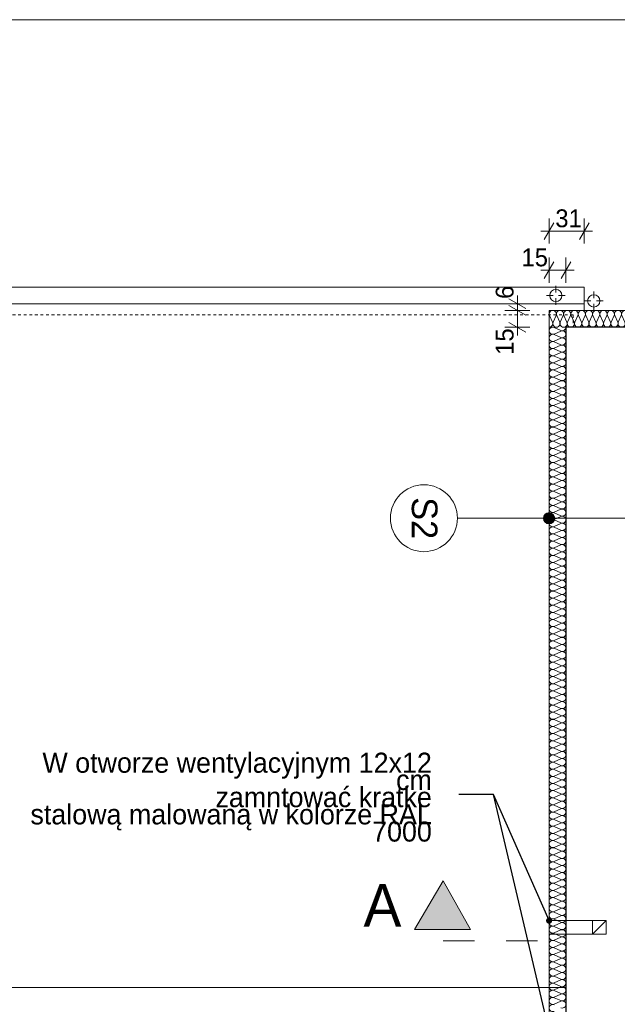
# Model space of a CAD drawing. Extents: x -547885 to -186295, y -25370 to 156194.
# Tile 204 of 256: x -493845 to -488487, y 74868 to 83694. Entities that reach past the tile are written whole.
import ezdxf

# ---------------------------------------------------------------- set-up
doc = ezdxf.new("R2010")
doc.units = 0
doc.header["$MEASUREMENT"] = 0
doc.linetypes.add('Dashed', pattern=[564.444447, 282.222223, -282.222223])
doc.linetypes.add('Hidden Line', pattern=[50, 25, -25])
for name, color, linetype in [('Arch ocieplenie', 7, 'Continuous'), ('Arch opisy', 7, 'Continuous'), ('INWENT WYMIARY', 7, 'Continuous')]:
    doc.layers.add(name, color=color, linetype=linetype)
doc.layers.add('Arch ocieplenie_Nr_Pióra__44', color=7, linetype='Continuous', lineweight=9, true_color=0x029e21)
doc.layers.add('Arch wykończenie_Nr_Pióra__3', color=7, linetype='Continuous', lineweight=18, true_color=0xff6600)
for name, color, linetype, lineweight in [('Arch opisy_Nr_Pióra__1', 7, 'Continuous', 25), ('Arch opisy_Nr_Pióra__21', 7, 'Continuous', 9), ('ARCH TABELA_Nr_Pióra__21', 7, 'Continuous', 9), ('INWENT DACH_Nr_Pióra__21', 7, 'Continuous', 9), ('INWENT OPISY_Nr_Pióra__21', 7, 'Continuous', 9), ('INWENT OPISY_Nr_Pióra__41', 7, 'Continuous', 15), ('INWENT RURY SPUSTOWE_Nr_Pióra__21', 7, 'Continuous', 9), ('INWENT WYMIARY_Nr_Pióra__21', 7, 'Continuous', 9), ('INWENT.ŚCIANY_Nr_Pióra__1', 7, 'Continuous', 25), ('INWENT.ŚCIANY_Nr_Pióra__21', 7, 'Continuous', 9), ('Istniejące kominy_Nr_Pióra__21', 7, 'Continuous', 9)]:
    doc.layers.add(name, color=color, linetype=linetype, lineweight=lineweight)
doc.styles.add('GENERATED_STYLE_2', font='txt')
doc.styles.add('GENERATED_STYLE_5', font='txt')
doc.styles.add('GENERATED_STYLE_7', font='txt')
doc.dimstyles.new('GENERATED_STYLE__13', dxfattribs={"dimtxt": 0.18, "dimasz": 109.44, "dimexe": 0.18, "dimexo": 0.0625, "dimgap": 0.09, "dimtad": 0, "dimtih": 1, "dimtoh": 1, "dimdec": 4, "dimzin": 0, "dimdsep": 46, "dimcen": 0.09, "dimadec": 0, "dimazin": 0, "dimtfac": 1, "dimtdec": 4, "dimtmove": 0, "dimatfit": 3, "dimldrblk": 'ARROWHEAD_11', "dimfxl": 0, "dimtolj": 1, "dimtzin": 0, "dimarcsym": 0})
doc.dimstyles.new('GENERATED_STYLE__5', dxfattribs={"dimtxt": 160.000002, "dimasz": 114, "dimexe": 0.18, "dimexo": 0, "dimgap": 0.09, "dimtad": 1, "dimtih": 1, "dimtoh": 1, "dimdec": 0, "dimlfac": 0.1, "dimzin": 0, "dimdsep": 46, "dimtxsty": 'GENERATED_STYLE_2', "dimblk": 'ARROWHEAD_2', "dimblk1": 'ARROWHEAD_2', "dimblk2": 'ARROWHEAD_2', "dimcen": 0.09, "dimclrd": 7, "dimclre": 7, "dimclrt": 7, "dimazin": 0, "dimtfac": 1, "dimtdec": 4, "dimtmove": 0, "dimatfit": 3, "dimfxl": 0, "dimtolj": 1, "dimtzin": 0, "dimarcsym": 0})
doc.dimstyles.new('GENERATED_STYLE__7', dxfattribs={"dimtxt": 160.000002, "dimasz": 114, "dimexe": 0.18, "dimexo": 0, "dimgap": 0.09, "dimtad": 1, "dimdec": 0, "dimlfac": 0.1, "dimzin": 0, "dimdsep": 46, "dimtxsty": 'GENERATED_STYLE_2', "dimblk": 'ARROWHEAD_2', "dimblk1": 'ARROWHEAD_2', "dimblk2": 'ARROWHEAD_2', "dimcen": 0.09, "dimclrd": 7, "dimclre": 7, "dimclrt": 7, "dimazin": 0, "dimtfac": 1, "dimtdec": 4, "dimtmove": 0, "dimatfit": 3, "dimfxl": 0, "dimtolj": 1, "dimtzin": 0, "dimarcsym": 0})

# ---------------------------------------------------------------- blocks, each defined once
blk = doc.blocks.new('Izolacja cieplna 14_212', base_point=(-488948.3, 68857.6))
at = {"layer": 'Arch ocieplenie_Nr_Pióra__44', "linetype": 'Continuous'}
for p, q in [((-488993, 80908.4), (-489053.6, 80934.9)), ((-489053.6, 80876.4), (-488993, 80903)), ((-488993, 80844.4), (-489053.6, 80871)), ((-489053.6, 80812.5), (-488993, 80839.1)), ((-488993, 80780.5), (-489053.6, 80807.1)), ((-489053.6, 80748.6), (-488993, 80775.2)), ((-488993, 80716.6), (-489053.6, 80743.2)), ((-489053.6, 80684.7), (-488993, 80711.2)), ((-488993, 80652.7), (-489053.6, 80679.3)), ((-489053.6, 80620.7), (-488993, 80647.3)), ((-488993, 80588.8), (-489053.6, 80615.4)), ((-489053.6, 80556.8), (-488993, 80583.4)), ((-488993, 80524.9), (-489053.6, 80551.5)), ((-489053.6, 80492.9), (-488993, 80519.5)), ((-488993, 80461), (-489053.6, 80487.5)), ((-489053.6, 80429), (-488993, 80455.6)), ((-488993, 80397), (-489053.6, 80423.6)), ((-489053.6, 80365.1), (-488993, 80391.7)), ((-488993, 80333.1), (-489053.6, 80359.7)), ((-489053.6, 80301.2), (-488993, 80327.8)), ((-488993, 80269.2), (-489053.6, 80295.8)), ((-489053.6, 80237.2), (-488993, 80263.8)), ((-488993, 80205.3), (-489053.6, 80231.9)), ((-489053.6, 80173.3), (-488993, 80199.9)), ((-488993, 80141.4), (-489053.6, 80168)), ((-489053.6, 80109.4), (-488993, 80136)), ((-488993, 80077.5), (-489053.6, 80104)), ((-489053.6, 80045.5), (-488993, 80072.1)), ((-488993, 80013.5), (-489053.6, 80040.1)), ((-489053.6, 79981.6), (-488993, 80008.2)), ((-488993, 79949.6), (-489053.6, 79976.2)), ((-489053.6, 79917.7), (-488993, 79944.3)), ((-488993, 79885.7), (-489053.6, 79912.3)), ((-489053.6, 79853.8), (-488993, 79880.3)), ((-488993, 79821.8), (-489053.6, 79848.4)), ((-489053.6, 79789.8), (-488993, 79816.4)), ((-488993, 79757.9), (-489053.6, 79784.5)), ((-489053.6, 79725.9), (-488993, 79752.5)), ((-488993, 79694), (-489053.6, 79720.6)), ((-489053.6, 79662), (-488993, 79688.6)), ((-488993, 79630.1), (-489053.6, 79656.6)), ((-489053.6, 79598.1), (-488993, 79624.7)), ((-488993, 79566.1), (-489053.6, 79592.7)), ((-489053.6, 79534.2), (-488993, 79560.8)), ((-488993, 79502.2), (-489053.6, 79528.8)), ((-489053.6, 79470.3), (-488993, 79496.9)), ((-488993, 79438.3), (-489053.6, 79464.9)), ((-489053.6, 79406.3), (-488993, 79432.9)), ((-488993, 79374.4), (-489053.6, 79401)), ((-489053.6, 79342.4), (-488993, 79369)), ((-488993, 79310.5), (-489053.6, 79337.1)), ((-489053.6, 79278.5), (-488993, 79305.1)), ((-488993, 79246.6), (-489053.6, 79273.1)), ((-489053.6, 79214.6), (-488993, 79241.2)), ((-488993, 79182.6), (-489053.6, 79209.2)), ((-489053.6, 79150.7), (-488993, 79177.3)), ((-488993, 79118.7), (-489053.6, 79145.3)), ((-489053.6, 79086.8), (-488993, 79113.4)), ((-488993, 79054.8), (-489053.6, 79081.4)), ((-489053.6, 79022.9), (-488993, 79049.4)), ((-488993, 78990.9), (-489053.6, 79017.5)), ((-489053.6, 78958.9), (-488993, 78985.5)), ((-488993, 78927), (-489053.6, 78953.6)), ((-489053.6, 78895), (-488993, 78921.6)), ((-488993, 78863.1), (-489053.6, 78889.7)), ((-489053.6, 78831.1), (-488993, 78857.7)), ((-488993, 78799.2), (-489053.6, 78825.7)), ((-489053.6, 78767.2), (-488993, 78793.8)), ((-488993, 78735.2), (-489053.6, 78761.8)), ((-489053.6, 78703.3), (-488993, 78729.9)), ((-488993, 78671.3), (-489053.6, 78697.9)), ((-489053.6, 78639.4), (-488993, 78666)), ((-488993, 78607.4), (-489053.6, 78634)), ((-489053.6, 78575.4), (-488993, 78602)), ((-488993, 78543.5), (-489053.6, 78570.1)), ((-489053.6, 78511.5), (-488993, 78538.1)), ((-488993, 78479.6), (-489053.6, 78506.2)), ((-489053.6, 78447.6), (-488993, 78474.2)), ((-488993, 78415.7), (-489053.6, 78442.2)), ((-489053.6, 78383.7), (-488993, 78410.3)), ((-488993, 78351.7), (-489053.6, 78378.3)), ((-489053.6, 78319.8), (-488993, 78346.4)), ((-488993, 78287.8), (-489053.6, 78314.4)), ((-489053.6, 78255.9), (-488993, 78282.5)), ((-488993, 78223.9), (-489053.6, 78250.5)), ((-489053.6, 78192), (-488993, 78218.5)), ((-488993, 78160), (-489053.6, 78186.6)), ((-489053.6, 78128), (-488993, 78154.6)), ((-488993, 78096.1), (-489053.6, 78122.7)), ((-489053.6, 78064.1), (-488993, 78090.7)), ((-488993, 78032.2), (-489053.6, 78058.8)), ((-489053.6, 78000.2), (-488993, 78026.8)), ((-488993, 77968.3), (-489053.6, 77994.8)), ((-489053.6, 77936.3), (-488993, 77962.9)), ((-488993, 77904.3), (-489053.6, 77930.9)), ((-489053.6, 77872.4), (-488993, 77899)), ((-488993, 77840.4), (-489053.6, 77867)), ((-489053.6, 77808.5), (-488993, 77835.1)), ((-488993, 77776.5), (-489053.6, 77803.1)), ((-489053.6, 77744.5), (-488993, 77771.1)), ((-488993, 77712.6), (-489053.6, 77739.2)), ((-489053.6, 77680.6), (-488993, 77707.2)), ((-488993, 77648.7), (-489053.6, 77675.3)), ((-489053.6, 77616.7), (-488993, 77643.3)), ((-488993, 77584.8), (-489053.6, 77611.3)), ((-489053.6, 77552.8), (-488993, 77579.4)), ((-488993, 77520.8), (-489053.6, 77547.4)), ((-489053.6, 77488.9), (-488993, 77515.5)), ((-488993, 77456.9), (-489053.6, 77483.5)), ((-489053.6, 77425), (-488993, 77451.6)), ((-488993, 77393), (-489053.6, 77419.6)), ((-489053.6, 77361.1), (-488993, 77387.6)), ((-488993, 77329.1), (-489053.6, 77355.7)), ((-489053.6, 77297.1), (-488993, 77323.7)), ((-488993, 77265.2), (-489053.6, 77291.8)), ((-489053.6, 77233.2), (-488993, 77259.8)), ((-488993, 77201.3), (-489053.6, 77227.9)), ((-489053.6, 77169.3), (-488993, 77195.9)), ((-488993, 77137.4), (-489053.6, 77163.9)), ((-489053.6, 77105.4), (-488993, 77132)), ((-488993, 77073.4), (-489053.6, 77100)), ((-489053.6, 77041.5), (-488993, 77068.1)), ((-488993, 77009.5), (-489053.6, 77036.1)), ((-489053.6, 76977.6), (-488993, 77004.2)), ((-488993, 76945.6), (-489053.6, 76972.2)), ((-489053.6, 76913.6), (-488993, 76940.2)), ((-488993, 76881.7), (-489053.6, 76908.3)), ((-489053.6, 76849.7), (-488993, 76876.3)), ((-488993, 76817.8), (-489053.6, 76844.4)), ((-489053.6, 76785.8), (-488993, 76812.4)), ((-488993, 76753.9), (-489053.6, 76780.4)), ((-489053.6, 76721.9), (-488993, 76748.5)), ((-488993, 76689.9), (-489053.6, 76716.5)), ((-489053.6, 76658), (-488993, 76684.6)), ((-488993, 76626), (-489053.6, 76652.6)), ((-489053.6, 76594.1), (-488993, 76620.7)), ((-488993, 76562.1), (-489053.6, 76588.7)), ((-489053.6, 76530.2), (-488993, 76556.7)), ((-488993, 76498.2), (-489053.6, 76524.8)), ((-489053.6, 76466.2), (-488993, 76492.8)), ((-488993, 76434.3), (-489053.6, 76460.9)), ((-489053.6, 76402.3), (-488993, 76428.9)), ((-488993, 76370.4), (-489053.6, 76397)), ((-489053.6, 76338.4), (-488993, 76365)), ((-488993, 76306.5), (-489053.6, 76333)), ((-489053.6, 76274.5), (-488993, 76301.1)), ((-488993, 76242.5), (-489053.6, 76269.1)), ((-489053.6, 76210.6), (-488993, 76237.2)), ((-488993, 76178.6), (-489053.6, 76205.2)), ((-489053.6, 76146.7), (-488993, 76173.3)), ((-488993, 76114.7), (-489053.6, 76141.3)), ((-489053.6, 76082.7), (-488993, 76109.3)), ((-488993, 76050.8), (-489053.6, 76077.4)), ((-489053.6, 76018.8), (-488993, 76045.4)), ((-488993, 75986.9), (-489053.6, 76013.5)), ((-489053.6, 75954.9), (-488993, 75981.5)), ((-488993, 75923), (-489053.6, 75949.5)), ((-489053.6, 75891), (-488993, 75917.6)), ((-488993, 75859), (-489053.6, 75885.6)), ((-489053.6, 75827.1), (-488993, 75853.7)), ((-488993, 75795.1), (-489053.6, 75821.7)), ((-489053.6, 75763.2), (-488993, 75789.8)), ((-488993, 75731.2), (-489053.6, 75757.8)), ((-489053.6, 75699.3), (-488993, 75725.8)), ((-488993, 75667.3), (-489053.6, 75693.9)), ((-489053.6, 75635.3), (-488993, 75661.9)), ((-488993, 75603.4), (-489053.6, 75630)), ((-489053.6, 75571.4), (-488993, 75598)), ((-488993, 75539.5), (-489053.6, 75566.1)), ((-489053.6, 75507.5), (-488993, 75534.1)), ((-488993, 75475.6), (-489053.6, 75502.1)), ((-489053.6, 75443.6), (-488993, 75470.2)), ((-488993, 75411.6), (-489053.6, 75438.2)), ((-489053.6, 75379.7), (-488993, 75406.3)), ((-488993, 75347.7), (-489053.6, 75374.3)), ((-489053.6, 75315.8), (-488993, 75342.4)), ((-488993, 75283.8), (-489053.6, 75310.4)), ((-489053.6, 75251.8), (-488993, 75278.4)), ((-488993, 75219.9), (-489053.6, 75246.5)), ((-489053.6, 75187.9), (-488993, 75214.5)), ((-488993, 75156), (-489053.6, 75182.6)), ((-489053.6, 75124), (-488993, 75150.6)), ((-488993, 75092.1), (-489053.6, 75118.6)), ((-489053.6, 75060.1), (-488993, 75086.7)), ((-488993, 75028.1), (-489053.6, 75054.7)), ((-489053.6, 74996.2), (-488993, 75022.8)), ((-488993, 74964.2), (-489053.6, 74990.8)), ((-489053.6, 74932.3), (-488993, 74958.9)), ((-488993, 74900.3), (-489053.6, 74926.9)), ((-489053.6, 74868.4), (-488993, 74894.9))]:
    blk.add_line(p, q, dxfattribs=at)
for centre, start_param, end_param in [((-489066.4, 80905.7), 5.870392, 9.837571), ((-489066.4, 80841.8), 5.870392, 9.837571), ((-488980.2, 80937.6), 2.7288, 4.712389), ((-488980.2, 80873.7), 2.7288, 6.695979), ((-489066.4, 80777.8), 5.870392, 9.837571), ((-488980.2, 80809.8), 2.7288, 6.695979), ((-488980.2, 80745.9), 2.7288, 6.695979), ((-489066.4, 80713.9), 5.870392, 9.837571), ((-489066.4, 80650), 5.870392, 9.837571), ((-488980.2, 80682), 2.7288, 6.695979), ((-489066.4, 80586.1), 5.870392, 9.837571), ((-488980.2, 80618.1), 2.7288, 6.695979), ((-488980.2, 80554.1), 2.7288, 6.695979), ((-489066.4, 80522.2), 5.870392, 9.837571), ((-488980.2, 80490.2), 2.7288, 6.695979), ((-489066.4, 80458.3), 5.870392, 9.837571), ((-489066.4, 80394.4), 5.870392, 9.837571), ((-488980.2, 80426.3), 2.7288, 6.695979), ((-489066.4, 80330.4), 5.870392, 9.837571), ((-488980.2, 80362.4), 2.7288, 6.695979), ((-488980.2, 80298.5), 2.7288, 6.695979), ((-489066.4, 80266.5), 5.870392, 9.837571), ((-489066.4, 80202.6), 5.870392, 9.837571), ((-488980.2, 80234.6), 2.7288, 6.695979), ((-489066.4, 80138.7), 5.870392, 9.837571), ((-488980.2, 80170.6), 2.7288, 6.695979), ((-489066.4, 80074.8), 5.870392, 9.837571), ((-488980.2, 80106.7), 2.7288, 6.695979), ((-488980.2, 80042.8), 2.7288, 6.695979), ((-489066.4, 80010.9), 5.870392, 9.837571), ((-489066.4, 79946.9), 5.870392, 9.837571), ((-488980.2, 79978.9), 2.7288, 6.695979), ((-489066.4, 79883), 5.870392, 9.837571), ((-488980.2, 79915), 2.7288, 6.695979), ((-488980.2, 79851.1), 2.7288, 6.695979), ((-489066.4, 79819.1), 5.870392, 9.837571), ((-488980.2, 79787.2), 2.7288, 6.695979), ((-489066.4, 79755.2), 5.870392, 9.837571), ((-489066.4, 79691.3), 5.870392, 9.837571), ((-488980.2, 79723.2), 2.7288, 6.695979), ((-489066.4, 79627.4), 5.870392, 9.837571), ((-488980.2, 79659.3), 2.7288, 6.695979), ((-488980.2, 79595.4), 2.7288, 6.695979), ((-489066.4, 79563.5), 5.870392, 9.837571), ((-489066.4, 79499.5), 5.870392, 9.837571), ((-488980.2, 79531.5), 2.7288, 6.695979), ((-489066.4, 79435.6), 5.870392, 9.837571), ((-488980.2, 79467.6), 2.7288, 6.695979), ((-489066.4, 79371.7), 5.870392, 9.837571), ((-488980.2, 79403.7), 2.7288, 6.695979), ((-488980.2, 79339.7), 2.7288, 6.695979), ((-489066.4, 79307.8), 5.870392, 9.837571), ((-489066.4, 79243.9), 5.870392, 9.837571), ((-488980.2, 79275.8), 2.7288, 6.695979), ((-489066.4, 79180), 5.870392, 9.837571), ((-488980.2, 79211.9), 2.7288, 6.695979), ((-488980.2, 79148), 2.7288, 6.695979), ((-489066.4, 79116), 5.870392, 9.837571), ((-489066.4, 79052.1), 5.870392, 9.837571), ((-488980.2, 79084.1), 2.7288, 6.695979), ((-489066.4, 78988.2), 5.870392, 9.837571), ((-488980.2, 79020.2), 2.7288, 6.695979), ((-489066.4, 78924.3), 5.870392, 9.837571), ((-488980.2, 78956.3), 2.7288, 6.695979), ((-488980.2, 78892.3), 2.7288, 6.695979), ((-489066.4, 78860.4), 5.870392, 9.837571), ((-489066.4, 78796.5), 5.870392, 9.837571), ((-488980.2, 78828.4), 2.7288, 6.695979), ((-489066.4, 78732.6), 5.870392, 9.837571), ((-488980.2, 78764.5), 2.7288, 6.695979), ((-488980.2, 78700.6), 2.7288, 6.695979), ((-489066.4, 78668.6), 5.870392, 9.837571), ((-488980.2, 78636.7), 2.7288, 6.695979), ((-489066.4, 78604.7), 5.870392, 9.837571), ((-489066.4, 78540.8), 5.870392, 9.837571), ((-488980.2, 78572.8), 2.7288, 6.695979), ((-489066.4, 78476.9), 5.870392, 9.837571), ((-488980.2, 78508.8), 2.7288, 6.695979), ((-488980.2, 78444.9), 2.7288, 6.695979), ((-489066.4, 78413), 5.870392, 9.837571), ((-489066.4, 78349.1), 5.870392, 9.837571), ((-488980.2, 78381), 2.7288, 6.695979), ((-489066.4, 78285.1), 5.870392, 9.837571), ((-488980.2, 78317.1), 2.7288, 6.695979), ((-489066.4, 78221.2), 5.870392, 9.837571), ((-488980.2, 78253.2), 2.7288, 6.695979), ((-488980.2, 78189.3), 2.7288, 6.695979), ((-489066.4, 78157.3), 5.870392, 9.837571), ((-489066.4, 78093.4), 5.870392, 9.837571), ((-488980.2, 78125.4), 2.7288, 6.695979), ((-489066.4, 78029.5), 5.870392, 9.837571), ((-488980.2, 78061.4), 2.7288, 6.695979), ((-488980.2, 77997.5), 2.7288, 6.695979), ((-489066.4, 77965.6), 5.870392, 9.837571), ((-488980.2, 77933.6), 2.7288, 6.695979), ((-489066.4, 77901.7), 5.870392, 9.837571), ((-489066.4, 77837.7), 5.870392, 9.837571), ((-488980.2, 77869.7), 2.7288, 6.695979), ((-489066.4, 77773.8), 5.870392, 9.837571), ((-488980.2, 77805.8), 2.7288, 6.695979), ((-488980.2, 77741.9), 2.7288, 6.695979), ((-489066.4, 77709.9), 5.870392, 9.837571), ((-489066.4, 77646), 5.870392, 9.837571), ((-488980.2, 77677.9), 2.7288, 6.695979), ((-489066.4, 77582.1), 5.870392, 9.837571), ((-488980.2, 77614), 2.7288, 6.695979), ((-488980.2, 77550.1), 2.7288, 6.695979), ((-489066.4, 77518.2), 5.870392, 9.837571), ((-488980.2, 77486.2), 2.7288, 6.695979), ((-489066.4, 77454.2), 5.870392, 9.837571), ((-489066.4, 77390.3), 5.870392, 9.837571), ((-488980.2, 77422.3), 2.7288, 6.695979), ((-489066.4, 77326.4), 5.870392, 9.837571), ((-488980.2, 77358.4), 2.7288, 6.695979), ((-488980.2, 77294.5), 2.7288, 6.695979), ((-489066.4, 77262.5), 5.870392, 9.837571), ((-489066.4, 77198.6), 5.870392, 9.837571), ((-488980.2, 77230.5), 2.7288, 6.695979), ((-489066.4, 77134.7), 5.870392, 9.837571), ((-488980.2, 77166.6), 2.7288, 6.695979), ((-489066.4, 77070.8), 5.870392, 9.837571), ((-488980.2, 77102.7), 2.7288, 6.695979), ((-488980.2, 77038.8), 2.7288, 6.695979), ((-489066.4, 77006.8), 5.870392, 9.837571), ((-489066.4, 76942.9), 5.870392, 9.837571), ((-488980.2, 76974.9), 2.7288, 6.695979), ((-489066.4, 76879), 5.870392, 9.837571), ((-488980.2, 76911), 2.7288, 6.695979), ((-488980.2, 76847), 2.7288, 6.695979), ((-489066.4, 76815.1), 5.870392, 9.837571), ((-488980.2, 76783.1), 2.7288, 6.695979), ((-489066.4, 76751.2), 5.870392, 9.837571), ((-489066.4, 76687.3), 5.870392, 9.837571), ((-488980.2, 76719.2), 2.7288, 6.695979), ((-489066.4, 76623.3), 5.870392, 9.837571), ((-488980.2, 76655.3), 2.7288, 6.695979), ((-488980.2, 76591.4), 2.7288, 6.695979), ((-489066.4, 76559.4), 5.870392, 9.837571), ((-489066.4, 76495.5), 5.870392, 9.837571), ((-488980.2, 76527.5), 2.7288, 6.695979), ((-489066.4, 76431.6), 5.870392, 9.837571), ((-488980.2, 76463.6), 2.7288, 6.695979), ((-489066.4, 76367.7), 5.870392, 9.837571), ((-488980.2, 76399.6), 2.7288, 6.695979), ((-488980.2, 76335.7), 2.7288, 6.695979), ((-489066.4, 76303.8), 5.870392, 9.837571), ((-489066.4, 76239.9), 5.870392, 9.837571), ((-488980.2, 76271.8), 2.7288, 6.695979), ((-489066.4, 76175.9), 5.870392, 9.837571), ((-488980.2, 76207.9), 2.7288, 6.695979), ((-488980.2, 76144), 2.7288, 6.695979), ((-489066.4, 76112), 5.870392, 9.837571), ((-488980.2, 76080.1), 2.7288, 6.695979), ((-489066.4, 76048.1), 5.870392, 9.837571), ((-489066.4, 75984.2), 5.870392, 9.837571), ((-488980.2, 76016.1), 2.7288, 6.695979), ((-489066.4, 75920.3), 5.870392, 9.837571), ((-488980.2, 75952.2), 2.7288, 6.695979), ((-488980.2, 75888.3), 2.7288, 6.695979), ((-489066.4, 75856.4), 5.870392, 9.837571), ((-489066.4, 75792.4), 5.870392, 9.837571), ((-488980.2, 75824.4), 2.7288, 6.695979), ((-489066.4, 75728.5), 5.870392, 9.837571), ((-488980.2, 75760.5), 2.7288, 6.695979), ((-488980.2, 75696.6), 2.7288, 6.695979), ((-489066.4, 75664.6), 5.870392, 9.837571), ((-488980.2, 75632.7), 2.7288, 6.695979), ((-489066.4, 75600.7), 5.870392, 9.837571), ((-489066.4, 75536.8), 5.870392, 9.837571), ((-488980.2, 75568.7), 2.7288, 6.695979), ((-489066.4, 75472.9), 5.870392, 9.837571), ((-488980.2, 75504.8), 2.7288, 6.695979), ((-488980.2, 75440.9), 2.7288, 6.695979), ((-489066.4, 75409), 5.870392, 9.837571), ((-489066.4, 75345), 5.870392, 9.837571), ((-488980.2, 75377), 2.7288, 6.695979), ((-489066.4, 75281.1), 5.870392, 9.837571), ((-488980.2, 75313.1), 2.7288, 6.695979), ((-489066.4, 75217.2), 5.870392, 9.837571), ((-488980.2, 75249.2), 2.7288, 6.695979), ((-488980.2, 75185.2), 2.7288, 6.695979), ((-489066.4, 75153.3), 5.870392, 9.837571), ((-489066.4, 75089.4), 5.870392, 9.837571), ((-488980.2, 75121.3), 2.7288, 6.695979), ((-489066.4, 75025.5), 5.870392, 9.837571), ((-488980.2, 75057.4), 2.7288, 6.695979), ((-488980.2, 74993.5), 2.7288, 6.695979), ((-489066.4, 74961.5), 5.870392, 9.837571), ((-488980.2, 74929.6), 2.7288, 6.695979), ((-489066.4, 74897.6), 5.870392, 9.837571), ((-489066.4, 74833.7), 5.870392, 9.837571), ((-488980.2, 74865.7), 2.7288, 6.695979)]:
    blk.add_ellipse(centre, major_axis=(0, 32), ratio=0.998249, start_param=start_param, end_param=end_param, dxfattribs=at)
blk = doc.blocks.new('Izolacja cieplna 14_225', base_point=(-489098.3, 80937.6))
at = {"layer": 'Arch ocieplenie_Nr_Pióra__44', "linetype": 'Continuous'}
for p, q in [((-489095.6, 81042.9), (-489068.6, 80982.3)), ((-489063.1, 80982.3), (-489036.1, 81042.9)), ((-489030.6, 81042.9), (-489003.6, 80982.3)), ((-488998.1, 80982.3), (-488971.1, 81042.9)), ((-488965.6, 81042.9), (-488938.6, 80982.3)), ((-488933.1, 80982.3), (-488906.1, 81042.9)), ((-488900.6, 81042.9), (-488873.6, 80982.3)), ((-488868.1, 80982.3), (-488841.1, 81042.9)), ((-488835.6, 81042.9), (-488808.6, 80982.3)), ((-488803.1, 80982.3), (-488776.1, 81042.9)), ((-488770.6, 81042.9), (-488743.6, 80982.3)), ((-488738.1, 80982.3), (-488711.1, 81042.9)), ((-488705.6, 81042.9), (-488678.6, 80982.3)), ((-488673.1, 80982.3), (-488646.1, 81042.9)), ((-488640.6, 81042.9), (-488613.6, 80982.3)), ((-488608.1, 80982.3), (-488581.1, 81042.9)), ((-488575.6, 81042.9), (-488548.6, 80982.3)), ((-488543.1, 80982.3), (-488516.1, 81042.9)), ((-488510.6, 81042.9), (-488483.6, 80982.3)), ((-488478.1, 80982.3), (-488451.1, 81042.9)), ((-488445.6, 81042.9), (-488418.6, 80982.3)), ((-488413.1, 80982.3), (-488386.1, 81042.9)), ((-488380.6, 81042.9), (-488353.6, 80982.3)), ((-488348.1, 80982.3), (-488321.1, 81042.9)), ((-488315.6, 81042.9), (-488288.6, 80982.3)), ((-488283.1, 80982.3), (-488256.1, 81042.9)), ((-488250.6, 81042.9), (-488223.6, 80982.3)), ((-488218.1, 80982.3), (-488191.1, 81042.9)), ((-488185.6, 81042.9), (-488158.6, 80982.3)), ((-488153.1, 80982.3), (-488126.1, 81042.9)), ((-488120.6, 81042.9), (-488093.6, 80982.3)), ((-488088.1, 80982.3), (-488061.1, 81042.9)), ((-488055.6, 81042.9), (-488028.6, 80982.3)), ((-488023.1, 80982.3), (-487996.1, 81042.9)), ((-487990.6, 81042.9), (-487963.6, 80982.3)), ((-487958.1, 80982.3), (-487931.1, 81042.9)), ((-487925.6, 81042.9), (-487898.6, 80982.3)), ((-487893.1, 80982.3), (-487866.1, 81042.9)), ((-487860.6, 81042.9), (-487833.6, 80982.3)), ((-487828.1, 80982.3), (-487801.1, 81042.9)), ((-487795.6, 81042.9), (-487768.6, 80982.3)), ((-487763.1, 80982.3), (-487736.1, 81042.9)), ((-487730.6, 81042.9), (-487703.6, 80982.3)), ((-487698.1, 80982.3), (-487671.1, 81042.9)), ((-487665.6, 81042.9), (-487638.6, 80982.3)), ((-487633.1, 80982.3), (-487606.1, 81042.9)), ((-487600.6, 81042.9), (-487573.6, 80982.3)), ((-487568.1, 80982.3), (-487541.1, 81042.9))]:
    blk.add_line(p, q, dxfattribs=at)
for centre, start_param, end_param in [((-489065.8, 81055.7), 5.870392, 9.837571), ((-489000.8, 81055.7), 5.870392, 9.837571), ((-488935.8, 81055.7), 5.870392, 9.837571), ((-488870.8, 81055.7), 5.870392, 9.837571), ((-488805.8, 81055.7), 5.870392, 9.837571), ((-488740.8, 81055.7), 5.870392, 9.837571), ((-488675.8, 81055.7), 5.870392, 9.837571), ((-488610.8, 81055.7), 5.870392, 9.837571), ((-488545.8, 81055.7), 5.870392, 9.837571), ((-488480.8, 81055.7), 5.870392, 9.837571), ((-488415.8, 81055.7), 5.870392, 9.837571), ((-488350.8, 81055.7), 5.870392, 9.837571), ((-488285.8, 81055.7), 5.870392, 9.837571), ((-488220.8, 81055.7), 5.870392, 9.837571), ((-488155.8, 81055.7), 5.870392, 9.837571), ((-488090.8, 81055.7), 5.870392, 9.837571), ((-488025.8, 81055.7), 5.870392, 9.837571), ((-487960.8, 81055.7), 5.870392, 9.837571), ((-487895.8, 81055.7), 5.870392, 9.837571), ((-487830.8, 81055.7), 5.870392, 9.837571), ((-487765.8, 81055.7), 5.870392, 9.837571), ((-487700.8, 81055.7), 5.870392, 9.837571), ((-487635.8, 81055.7), 5.870392, 9.837571), ((-487570.8, 81055.7), 5.870392, 9.837571), ((-489098.3, 80969.5), 4.712389, 6.695979), ((-489033.3, 80969.5), 2.7288, 6.695979), ((-488968.3, 80969.5), 2.7288, 6.695979), ((-488903.3, 80969.5), 2.7288, 6.695979), ((-488838.3, 80969.5), 2.7288, 6.695979), ((-488773.3, 80969.5), 2.7288, 6.695979), ((-488708.3, 80969.5), 2.7288, 6.695979), ((-488643.3, 80969.5), 2.7288, 6.695979), ((-488578.3, 80969.5), 2.7288, 6.695979), ((-488513.3, 80969.5), 2.7288, 6.695979), ((-488448.3, 80969.5), 2.7288, 6.695979), ((-488383.3, 80969.5), 2.7288, 6.695979), ((-488318.3, 80969.5), 2.7288, 6.695979), ((-488253.3, 80969.5), 2.7288, 6.695979), ((-488188.3, 80969.5), 2.7288, 6.695979), ((-488123.3, 80969.5), 2.7288, 6.695979), ((-488058.3, 80969.5), 2.7288, 6.695979), ((-487993.3, 80969.5), 2.7288, 6.695979), ((-487928.3, 80969.5), 2.7288, 6.695979), ((-487863.3, 80969.5), 2.7288, 6.695979), ((-487798.3, 80969.5), 2.7288, 6.695979), ((-487733.3, 80969.5), 2.7288, 6.695979), ((-487668.3, 80969.5), 2.7288, 6.695979), ((-487603.3, 80969.5), 2.7288, 6.695979), ((-487538.3, 80969.5), 2.7288, 4.712389)]:
    blk.add_ellipse(centre, major_axis=(32.5, 0), ratio=0.981591, start_param=start_param, end_param=end_param, dxfattribs=at)
blk = doc.blocks.new('*D760')
at = {"layer": 'INWENT WYMIARY_Nr_Pióra__21', "linetype": 'Continuous'}
for p, q in [((-489308.1, 81044.3), (-489458.1, 81130.9)), ((-489270.6, 81087.6), (-489495.6, 81087.6)), ((-489383.1, 80937.6), (-489383.1, 81087.6)), ((-489458.1, 80980.9), (-489308.1, 80894.3)), ((-489270.6, 80937.6), (-489495.6, 80937.6)), ((-489383.1, 80864.3), (-489383.1, 80937.6))]:
    blk.add_line(p, q, dxfattribs=at)
at = {"layer": 'INWENT WYMIARY_Nr_Pióra__21', "char_height": 160, "attachment_point": 7, "rotation": 90, "style": 'GENERATED_STYLE_2'}
for s, insert in [('{6}', (-489415.1, 81191)), ('{15}', (-489415.1, 80689.5))]:
    blk.add_mtext(s, dxfattribs=dict(at, insert=insert))
blk = doc.blocks.new('ARROWHEAD_2')
at = {"color": 0, "linetype": 'Continuous', "lineweight": 0}
for p, q in [((0, 0), (-1, 0)), ((-0.378, -0.655), (0.378, 0.655))]:
    blk.add_line(p, q, dxfattribs=at)
blk = doc.blocks.new('*D761')
at = {"layer": 'INWENT WYMIARY_Nr_Pióra__21', "linetype": 'Continuous'}
for p, q in [((-489383.1, 81147.6), (-489383.1, 81221)), ((-489270.6, 81147.6), (-489495.6, 81147.6)), ((-489458.1, 81190.9), (-489308.1, 81104.3)), ((-489308.1, 81044.3), (-489458.1, 81130.9)), ((-489383.1, 81087.6), (-489383.1, 81147.6)), ((-489270.6, 81087.6), (-489495.6, 81087.6))]:
    blk.add_line(p, q, dxfattribs=at)
at = {"layer": 'INWENT WYMIARY_Nr_Pióra__21', "char_height": 160, "attachment_point": 7, "rotation": 90, "style": 'GENERATED_STYLE_2'}
for s, insert in [('{6}', (-489415.1, 81191)), ('{15}', (-489415.1, 80689.5))]:
    blk.add_mtext(s, dxfattribs=dict(at, insert=insert))
blk = doc.blocks.new('*D762')
at = {"layer": 'INWENT WYMIARY_Nr_Pióra__21', "linetype": 'Continuous'}
for p, q in [((-489098.3, 81336.6), (-489098.3, 81561.6)), ((-488948.3, 81336.6), (-488948.3, 81561.6)), ((-489055, 81524.1), (-489141.6, 81374.1)), ((-488991.6, 81374.1), (-488905, 81524.1)), ((-489171.7, 81449.1), (-489098.3, 81449.1)), ((-489098.3, 81449.1), (-488948.3, 81449.1)), ((-488948.3, 81449.1), (-488875, 81449.1))]:
    blk.add_line(p, q, dxfattribs=at)
at = {"layer": 'INWENT WYMIARY_Nr_Pióra__21', "insert": (-489346.5, 81481.1), "char_height": 160, "attachment_point": 7, "style": 'GENERATED_STYLE_2'}
blk.add_mtext('{15}', dxfattribs=at)
blk = doc.blocks.new('*D797')
at = {"layer": 'INWENT WYMIARY_Nr_Pióra__21', "linetype": 'Continuous'}
for p, q in [((-489098.3, 81687), (-489098.3, 81912)), ((-488783.3, 81687), (-488783.3, 81912)), ((-489055, 81874.5), (-489141.6, 81724.5)), ((-488826.6, 81724.5), (-488740, 81874.5)), ((-489171.7, 81799.5), (-489098.3, 81799.5)), ((-489098.3, 81799.5), (-488783.3, 81799.5)), ((-488783.3, 81799.5), (-488710, 81799.5))]:
    blk.add_line(p, q, dxfattribs=at)
at = {"layer": 'INWENT WYMIARY_Nr_Pióra__21', "insert": (-489043.2, 81831.5), "char_height": 160, "attachment_point": 7, "style": 'GENERATED_STYLE_2'}
blk.add_mtext('{31}', dxfattribs=at)
blk = doc.blocks.new('ARROWHEAD_11')
at = {"color": 0, "linetype": 'Continuous', "lineweight": 0}
blk.add_line((0, 0), (-1, 0), dxfattribs=at)
at = {"color": 0, "linetype": 'Continuous', "lineweight": 0, "const_width": 0.25, "flags": 128}
blk.add_lwpolyline([(-0.125, 0, 1), (0.125, 0, 1)], format="xyb", close=True, dxfattribs=at)
blk = doc.blocks.new('Linia_154', base_point=(-489098.3, 79225.3))
at = {"layer": 'Arch opisy_Nr_Pióra__21', "linetype": 'Continuous'}
blk.add_line((-489098.3, 79225.3), (-489920.9, 79225.3), dxfattribs=at)
blk.add_circle((-490220.9, 79225.3), 300, dxfattribs=at)
blk = doc.blocks.new('Linia_155', base_point=(-488348.3, 79225.3))
at = {"layer": 'Arch opisy_Nr_Pióra__21', "linetype": 'Continuous'}
for points in [[(-489048.3, 79225.3), (-489052.1, 79244.5), (-489063, 79260.7), (-489079.2, 79271.5), (-489098.3, 79275.3), (-489117.5, 79271.5), (-489133.7, 79260.7), (-489144.5, 79244.5), (-489148.3, 79225.3), (-489144.5, 79206.2), (-489133.7, 79190), (-489117.5, 79179.1), (-489098.3, 79175.3), (-489079.2, 79179.1), (-489063, 79190), (-489052.1, 79206.2)], [(-488298.3, 79225.3), (-488302.1, 79244.5), (-488313, 79260.7), (-488329.2, 79271.5), (-488348.3, 79275.3), (-488367.5, 79271.5), (-488383.7, 79260.7), (-488394.5, 79244.5), (-488398.3, 79225.3), (-488394.5, 79206.2), (-488383.7, 79190), (-488367.5, 79179.1), (-488348.3, 79175.3), (-488329.2, 79179.1), (-488313, 79190), (-488302.1, 79206.2)]]:
    blk.add_hatch(color=256, dxfattribs=at).paths.add_polyline_path(points, flags=0)
blk.add_line((-488398.3, 79225.3), (-489048.3, 79225.3), dxfattribs=at)
for centre in [(-489098.3, 79225.3), (-488348.3, 79225.3)]:
    blk.add_circle(centre, 50, dxfattribs=at)

msp = doc.modelspace()

# ---------------------------------------------------------------- hatches: boundary and pattern name
at = {"layer": 'INWENT OPISY_Nr_Pióra__21', "linetype": 'Continuous'}
msp.add_hatch(color=256, dxfattribs=at).paths.add_polyline_path([(-490048.3, 75973.9), (-489804, 75537.6), (-490304, 75537.6)], flags=0)

# ---------------------------------------------------------------- linework, layer by layer
at = {"layer": 'ARCH TABELA_Nr_Pióra__21', "linetype": 'Continuous'}
msp.add_line((-510973.3, 83694.2), (-470223.3, 83694.2), dxfattribs=at)
at = {"layer": 'Arch wykończenie_Nr_Pióra__3', "linetype": 'Continuous'}
for p, q in [((-488783.3, 81147.6), (-509898.3, 81147.6)), ((-488783.3, 81147.6), (-488783.3, 81087.6)), ((-489098.3, 81087.6), (-489098.3, 68707.6)), ((-487418.3, 81087.6), (-489098.3, 81087.6))]:
    msp.add_line(p, q, dxfattribs=at)
at = {"layer": 'INWENT DACH_Nr_Pióra__21', "linetype": 'Continuous'}
for p, q in [((-489038.3, 81247.6), (-489038.3, 81307.6)), ((-489063.3, 81222.6), (-489123.3, 81222.6)), ((-489013.3, 81222.6), (-488953.3, 81222.6)), ((-488698.3, 81197.6), (-488698.3, 81257.6)), ((-489038.3, 81197.6), (-489038.3, 81137.6)), ((-488723.3, 81172.6), (-488783.3, 81172.6)), ((-488698.3, 81147.6), (-488698.3, 81087.6)), ((-488673.3, 81172.6), (-488613.3, 81172.6)), ((-497758.3, 75017.6), (-488948.3, 75017.6))]:
    msp.add_line(p, q, dxfattribs=at)
for centre in [(-489038.3, 81222.6), (-488698.3, 81172.6)]:
    msp.add_circle(centre, 55, dxfattribs=at)
at = {"layer": 'INWENT OPISY_Nr_Pióra__41', "linetype": 'Continuous'}
for p, q in [((-490048.3, 75973.9), (-490304, 75537.6)), ((-489804, 75537.6), (-490048.3, 75973.9)), ((-489804, 75537.6), (-490304, 75537.6))]:
    msp.add_line(p, q, dxfattribs=at)
at = {"layer": 'INWENT OPISY_Nr_Pióra__41', "linetype": 'Dashed'}
msp.add_line((-490048.3, 75437.6), (-488948.3, 75437.6), dxfattribs=at)
at = {"layer": 'INWENT RURY SPUSTOWE_Nr_Pióra__21', "linetype": 'Continuous'}
for p, q in [((-488783.3, 81297.6), (-497708.3, 81297.6)), ((-488783.3, 81147.6), (-488783.3, 81297.6))]:
    msp.add_line(p, q, dxfattribs=at)
at = {"layer": 'INWENT.ŚCIANY_Nr_Pióra__1', "linetype": 'Continuous'}
for p, q in [((-488948.3, 80937.6), (-488948.3, 68857.6)), ((-487418.3, 80937.6), (-488948.3, 80937.6))]:
    msp.add_line(p, q, dxfattribs=at)
at = {"layer": 'INWENT.ŚCIANY_Nr_Pióra__21', "linetype": 'Hidden Line'}
for q in [(-498038.3, 81047.6), (-488883.3, 80937.6)]:
    msp.add_line((-488883.3, 81047.6), q, dxfattribs=at)
at = {"layer": 'Istniejące kominy_Nr_Pióra__21', "linetype": 'Continuous'}
for p, q in [((-489098.3, 75617.5), (-488708.3, 75617.5)), ((-488708.3, 75617.5), (-488588.3, 75617.5)), ((-488708.3, 75497.5), (-488708.3, 75617.5)), ((-488708.3, 75497.5), (-488588.3, 75617.5)), ((-488588.3, 75617.5), (-488588.3, 75497.5)), ((-488708.3, 75497.5), (-489098.3, 75497.5)), ((-488588.3, 75497.5), (-488708.3, 75497.5))]:
    msp.add_line(p, q, dxfattribs=at)

# ---------------------------------------------------------------- block references
at = {"layer": 'Arch ocieplenie', "color": 104, "linetype": 'Continuous', "lineweight": 13, "true_color": 0x029e21}
for name, p in [('Izolacja cieplna 14_225', (-489098.3, 80937.6)), ('Izolacja cieplna 14_212', (-488948.3, 68857.6))]:
    msp.add_blockref(name, p, dxfattribs=at)
at = {"layer": 'Arch opisy', "linetype": 'Continuous'}
for name, p in [('Linia_154', (-489098.3, 79225.3)), ('Linia_155', (-488348.3, 79225.3))]:
    msp.add_blockref(name, p, dxfattribs=at)

# ---------------------------------------------------------------- texts
at = {"layer": 'Arch opisy_Nr_Pióra__1', "linetype": 'Continuous', "insert": (-490099.5, 79225.3), "char_height": 230, "attachment_point": 2, "rotation": 270, "style": 'GENERATED_STYLE_7'}
msp.add_mtext('{S2}', dxfattribs=at)
at = {"layer": 'Arch opisy_Nr_Pióra__21', "linetype": 'Continuous', "insert": (-490149.7, 76723.6), "char_height": 180, "width": 3625.42, "attachment_point": 6, "line_spacing_factor": 0.514201, "style": 'GENERATED_STYLE_5'}
msp.add_mtext('{W otworze wentylacyjnym 12x12 cm\\Pzamntować kratke \\Pstalową malowaną w kolorze RAL 7000}', dxfattribs=at)
msp.add_mtext('{W otworze wentylacyjnym 12x12 cm\\Pzamntować kratke \\Pstalową malowaną w kolorze RAL 7000}', dxfattribs=at)
at = {"layer": 'INWENT OPISY_Nr_Pióra__21', "linetype": 'Continuous', "insert": (-490592.6, 75944.7), "char_height": 380, "attachment_point": 2, "style": 'GENERATED_STYLE_7'}
msp.add_mtext('{A}', dxfattribs=at)

# ---------------------------------------------------------------- dimensions: what is measured, and where the dimension line sits
at = {"layer": 'INWENT WYMIARY', "linetype": 'Continuous'}
for base, p1, p2, picture, middle in [((-489098.3251087, 81799.4887232), (-489098.3251087, 81087.6383352), (-488783.3251087, 81147.6315772), '*D797', (-488921.8083104, 81911.4887249)), ((-489098.3, 81449.1), (-489098.3, 81087.6), (-488948.3, 80937.6), '*D762', (-489225.1, 81561.1))]:
    dim = msp.add_linear_dim(base=base, p1=p1, p2=p2, dimstyle='GENERATED_STYLE__5', dxfattribs=at)
    dim.commit()
    dim.dimension.update_dxf_attribs({"geometry": picture, "text_midpoint": middle})
for p1, p2, picture, middle in [((-488948.3, 80937.6), (-489098.3, 81087.6), '*D760', (-489495.1, 80810.9)), ((-489098.3, 81087.6), (-489528.3, 81147.6), '*D761', (-489495.1, 81251.7))]:
    dim = msp.add_linear_dim(base=(-489383.1, 80937.6), p1=p1, p2=p2, angle=90, dimstyle='GENERATED_STYLE__7', dxfattribs=at)
    dim.commit()
    dim.dimension.update_dxf_attribs({"geometry": picture, "text_midpoint": middle})

# ---------------------------------------------------------------- leaders
at = {"layer": 'Arch opisy_Nr_Pióra__21', "linetype": 'Continuous', "annotation_type": 0, "has_hookline": 1, "hookline_direction": 1, "text_width": 3454.3}
for points in [[(-489098.3, 75617.5), (-489597.7, 76748.6), (-489906.6, 76748.6)], [(-489098.3, 74627.5), (-489597.7, 76748.6), (-489906.6, 76748.6)]]:
    msp.add_leader(points, dimstyle='GENERATED_STYLE__13', dxfattribs=at)

doc.saveas('drawing.dxf')
